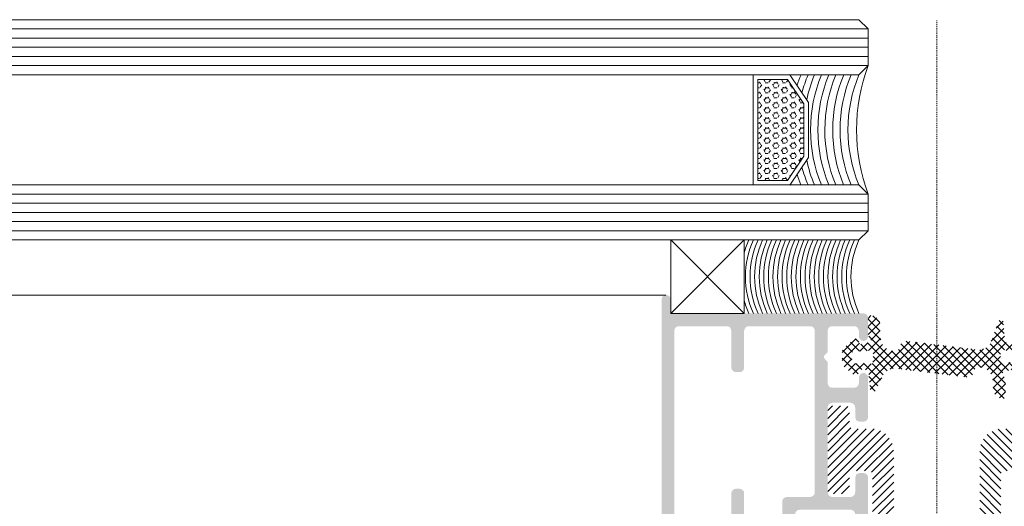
# Model space of a CAD drawing. Header units: millimetres. Extents: x -158258 to 126254, y -16359 to 60195.
# Tile 122 of 173: x -140264 to -140157, y 20926 to 20979. Entities that reach past the tile are written whole.
import ezdxf

# ---------------------------------------------------------------- set-up
doc = ezdxf.new("R2010")
doc.units = ezdxf.units.MM
doc.header["$LTSCALE"] = 0.1
doc.header["$MEASUREMENT"] = 0
doc.linetypes.add('CENTER', pattern=[2, 1.25, -0.25, 0.25, -0.25])
for name, color, linetype, lineweight in [('2_Centerline', 1, 'CENTER', 15), ('3_Hatch', 8, 'Continuous', 0), ('4. Glass', 140, 'Continuous', 15)]:
    doc.layers.add(name, color=color, linetype=linetype, lineweight=lineweight)
pattern_1 = [(45, (-26191.75418318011, -14950.54475466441), (-0.4419417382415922, 0.4419417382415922), []), (135, (-26191.75418318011, -14950.54475466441), (-0.4419417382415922, -0.4419417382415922), [])]

# ---------------------------------------------------------------- blocks, each defined once
blk = doc.blocks.new('A$C23054C9A')
at = {"layer": '3_Hatch'}
h = blk.add_hatch(color=256, dxfattribs=at)
h.dxf.hatch_style = 1
h.paths.add_polyline_path([(10.36235835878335, 60.5273725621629), (10.36235835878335, 25.99274578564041), (10.32502586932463, 25.82786062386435), (10.21613944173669, 25.645346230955), (10.03258803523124, 25.53542278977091), (9.850073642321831, 25.51675654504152), (4.654635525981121, 25.51675654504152), (4.453454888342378, 25.53542278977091), (4.289606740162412, 25.645346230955), (4.197312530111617, 25.82786062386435), (4.16101705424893, 25.99274578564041), (4.16101705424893, 60.5273725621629), (4.197312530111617, 60.71092396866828), (4.289606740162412, 60.87477211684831), (4.453454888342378, 60.98469555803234), (4.654635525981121, 61.02202804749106), (9.850073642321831, 61.02202804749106), (10.03258803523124, 60.98469555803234), (10.21613944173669, 60.87477211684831), (10.32502586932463, 60.71092396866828)], flags=16)
h.paths.add_polyline_path([(4.16101705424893, 5.890237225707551), (4.106055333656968, 6.091417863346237), (3.996131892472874, 6.256303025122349), (3.84991297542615, 6.366226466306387), (3.648732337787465, 6.402521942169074), (3.246371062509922, 6.402521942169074), (3.063856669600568, 6.366226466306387), (2.898971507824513, 6.256303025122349), (2.789048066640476, 6.091417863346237), (2.752752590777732, 5.890237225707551), (2.752752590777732, 1.902919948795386), (2.69779087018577, 1.701739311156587), (2.587867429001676, 1.536854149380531), (2.441648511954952, 1.426930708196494), (2.240467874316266, 1.408264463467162), (-4.454491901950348, 1.408264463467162), (-4.637006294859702, 1.426930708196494), (-4.801891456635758, 1.536854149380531), (-4.911814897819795, 1.701739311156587), (-4.948110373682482, 1.902919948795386), (-4.948110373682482, 19.49896664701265), (-4.911814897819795, 19.70014728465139), (-4.801891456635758, 19.84636620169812), (-4.637006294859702, 19.95628964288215), (-4.454491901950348, 20.01125136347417), (-1.893068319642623, 20.01125136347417), (-1.710553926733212, 20.04754683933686), (-1.545668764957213, 20.15747028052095), (-1.435745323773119, 20.32235544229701), (-1.399449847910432, 20.50486983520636), (-1.399449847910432, 23.59620736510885), (-1.380783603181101, 23.7973880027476), (-1.271897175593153, 23.96227316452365), (-1.088345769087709, 24.07219660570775), (-0.88716513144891, 24.10849208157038), (2.240467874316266, 24.10849208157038), (2.441648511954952, 24.07219660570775), (2.587867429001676, 23.96227316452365), (2.69779087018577, 23.7973880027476), (2.752752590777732, 23.59620736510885), (2.752752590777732, 19.60889008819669), (2.789048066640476, 19.40770945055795), (2.898971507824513, 19.26149053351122), (3.063856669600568, 19.15156709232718), (3.246371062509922, 19.11527161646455), (3.648732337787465, 19.11527161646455), (3.84991297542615, 19.15156709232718), (3.996131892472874, 19.26149053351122), (4.106055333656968, 19.40770945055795), (4.16101705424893, 19.60889008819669), (4.16101705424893, 23.59620736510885), (4.197312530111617, 23.7973880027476), (4.289606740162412, 23.96227316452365), (4.453454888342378, 24.07219660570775), (4.654635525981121, 24.10849208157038), (9.850073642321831, 24.10849208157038), (10.03258803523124, 24.07219660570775), (10.21613944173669, 23.96227316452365), (10.32502586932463, 23.7973880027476), (10.36235835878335, 23.59620736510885), (10.36235835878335, 1.902919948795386), (10.32502586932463, 1.701739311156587), (10.21613944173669, 1.536854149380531), (10.03258803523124, 1.426930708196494), (9.850073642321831, 1.408264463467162), (4.654635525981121, 1.408264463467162), (4.453454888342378, 1.426930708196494), (4.289606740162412, 1.536854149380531), (4.197312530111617, 1.701739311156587), (4.16101705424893, 1.902919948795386)], flags=16)
h.paths.add_polyline_path([(-6.045270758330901, 4.536934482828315), (-6.35637483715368, 4.225830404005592), (-6.35637483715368, 1.902919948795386), (-6.3937073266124, 1.701739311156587), (-6.502593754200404, 1.536854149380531), (-6.667478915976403, 1.426930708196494), (-6.868659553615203, 1.408264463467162), (-9.246531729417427, 1.408264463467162), (-9.447712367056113, 1.426930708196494), (-9.593931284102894, 1.536854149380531), (-9.70385472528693, 1.701739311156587), (-9.75881644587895, 1.902919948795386), (-9.75881644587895, 2.506461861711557), (-9.795111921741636, 2.688976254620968), (-9.905035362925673, 2.853861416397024), (-10.06992052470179, 2.963784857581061), (-10.25243491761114, 3.000080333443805), (-10.45361555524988, 2.963784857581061), (-10.61850071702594, 2.853861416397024), (-10.72842415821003, 2.688976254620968), (-10.76471963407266, 2.506461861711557), (-10.76471963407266, 0.493618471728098), (-10.72842415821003, 0.3111040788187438), (-10.61850071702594, 0.1462189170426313), (-10.45361555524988, 0.03629547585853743), (-10.25243491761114, -4.035882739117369e-12), (10.25243491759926, -4.035882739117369e-12), (10.453615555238, -0.05496172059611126), (10.59983447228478, -0.1648851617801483), (10.70975791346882, -0.3111040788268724), (10.76471963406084, -0.512284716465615), (10.76471963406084, -1.518187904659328), (10.80101510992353, -1.700702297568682), (10.89227230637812, -1.865587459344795), (11.05715746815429, -1.975510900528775), (11.25833810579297, -1.99314013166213), (11.44085249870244, -1.975510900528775), (11.6057376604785, -1.865587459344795), (11.71566110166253, -1.700702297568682), (11.75195657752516, -1.518187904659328), (11.75195657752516, 61.91800779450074), (11.71566110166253, 62.11918843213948), (11.6057376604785, 62.28407359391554), (11.44085249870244, 62.39296002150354), (11.25833810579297, 62.41162626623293), (-1.746849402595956, 62.41162626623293), (-1.948030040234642, 62.39296002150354), (-2.094248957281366, 62.28407359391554), (-2.20417239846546, 62.11918843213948), (-2.259134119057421, 61.91800779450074), (-2.259134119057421, 61.5156465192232), (-2.20417239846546, 61.3507613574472), (-2.094248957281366, 61.16824696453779), (-1.948030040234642, 61.05832352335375), (-1.746849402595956, 61.02202804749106), (2.240467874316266, 61.02202804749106), (2.441648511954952, 60.98469555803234), (2.587867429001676, 60.87477211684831), (2.69779087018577, 60.71092396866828), (2.752752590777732, 60.5273725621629), (2.752752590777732, 25.99274578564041), (2.69779087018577, 25.82786062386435), (2.587867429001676, 25.645346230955), (2.441648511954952, 25.53542278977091), (2.240467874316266, 25.51675654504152), (-3.832283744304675, 25.51675654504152), (-3.997168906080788, 25.48046106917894), (-4.088426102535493, 25.42549934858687), (-4.179683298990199, 25.37053762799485), (-4.23464501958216, 25.29794667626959), (-4.289606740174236, 25.22431871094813), (-4.308272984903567, 25.13306151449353), (-4.325902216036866, 25.05943354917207), (-4.325902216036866, 24.96817635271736), (-4.308272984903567, 24.87691915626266), (-4.289606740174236, 24.78566195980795), (-4.23464501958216, 24.7120339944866), (-4.179683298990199, 24.63944304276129), (-4.088426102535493, 24.58448132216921), (-3.997168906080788, 24.54818584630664), (-3.88724546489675, 24.51085335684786), (-3.302369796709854, 24.51085335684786), (-3.101189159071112, 24.4558916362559), (-2.953933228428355, 24.34700520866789), (-2.84504680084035, 24.19974927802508), (-2.807714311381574, 23.99856864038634), (-2.807714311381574, 21.9141713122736), (-2.84504680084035, 21.71299067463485), (-2.953933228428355, 21.5481055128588), (-3.101189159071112, 21.43818207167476), (-3.302369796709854, 21.40188659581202), (-8.86283669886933, 21.40188659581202), (-9.045351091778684, 21.43818207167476), (-9.21023625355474, 21.5481055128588), (-9.320159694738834, 21.71299067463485), (-9.356455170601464, 21.9141713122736), (-9.356455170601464, 23.99856864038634), (-9.320159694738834, 24.19974927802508), (-9.21023625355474, 24.34700520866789), (-9.045351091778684, 24.4558916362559), (-8.86283669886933, 24.51085335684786), (-8.331885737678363, 24.51085335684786), (-8.130705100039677, 24.54818584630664), (-7.984486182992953, 24.65707227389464), (-7.874562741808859, 24.80432820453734), (-7.819601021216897, 25.00550884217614), (-7.874562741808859, 25.20668947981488), (-7.984486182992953, 25.35290839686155), (-8.130705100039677, 25.46283183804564), (-8.331885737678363, 25.51675654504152), (-10.25243491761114, 25.51675654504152), (-10.45361555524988, 25.46283183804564), (-10.61850071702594, 25.35290839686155), (-10.72842415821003, 25.20668947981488), (-10.76471963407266, 25.00550884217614), (-10.76471963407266, 17.9081877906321), (-10.72842415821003, 17.70700715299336), (-10.61850071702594, 17.54212199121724), (-10.45361555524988, 17.43219855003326), (-10.25243491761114, 17.39590307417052), (-9.868739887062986, 17.39590307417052), (-9.667559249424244, 17.43219855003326), (-9.48504485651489, 17.54212199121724), (-9.41141689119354, 17.70700715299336), (-9.356455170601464, 17.9081877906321), (-9.356455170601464, 19.49896664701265), (-9.320159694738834, 19.70014728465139), (-9.21023625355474, 19.84636620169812), (-9.045351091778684, 19.95628964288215), (-8.86283669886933, 20.01125136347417), (-6.868659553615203, 20.01125136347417), (-6.667478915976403, 19.95628964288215), (-6.502593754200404, 19.84636620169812), (-6.3937073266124, 19.70014728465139), (-6.35637483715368, 19.49896664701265), (-6.35637483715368, 10.24362030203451), (-6.3937073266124, 10.06110590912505), (-6.502593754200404, 9.896220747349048), (-6.667478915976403, 9.786297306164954), (-6.868659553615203, 9.731335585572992), (-8.86283669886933, 9.731335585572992), (-9.045351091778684, 9.786297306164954), (-9.21023625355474, 9.896220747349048), (-9.320159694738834, 10.06110590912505), (-9.356455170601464, 10.24362030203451), (-9.356455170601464, 11.30448521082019), (-9.41141689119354, 11.4869996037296), (-9.48504485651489, 11.65188476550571), (-9.667559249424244, 11.76180820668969), (-9.868739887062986, 11.79810368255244), (-10.25243491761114, 11.79810368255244), (-10.45361555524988, 11.76180820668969), (-10.61850071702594, 11.65188476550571), (-10.72842415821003, 11.4869996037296), (-10.76471963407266, 11.30448521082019), (-10.76471963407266, 6.987397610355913), (-10.74709040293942, 6.859844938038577), (-10.70975791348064, 6.768587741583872), (-10.65479619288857, 6.694959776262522), (-10.59983447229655, 6.639998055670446), (-10.54590976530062, 6.585036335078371), (-10.47228179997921, 6.548740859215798), (-10.39865383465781, 6.512445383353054), (-10.32606288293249, 6.493779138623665), (-10.25243491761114, 6.493779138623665), (-10.16117772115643, 6.493779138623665), (-10.08858676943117, 6.530074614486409), (-10.01495880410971, 6.567407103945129), (-9.941330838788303, 6.603702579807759), (-9.887406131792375, 6.676293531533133), (-9.8324444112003, 6.74992149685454), (-9.75881644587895, 6.987397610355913), (-9.75881644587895, 7.590939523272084), (-9.70385472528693, 7.792120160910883), (-9.593931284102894, 7.957005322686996), (-9.447712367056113, 8.066928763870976), (-9.246531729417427, 8.085595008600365), (-6.868659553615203, 8.085595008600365), (-6.667478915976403, 8.066928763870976), (-6.502593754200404, 7.957005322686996), (-6.3937073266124, 7.792120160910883), (-6.35637483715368, 7.590939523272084), (-6.35637483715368, 5.268029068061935), (-6.045270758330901, 4.956924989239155), (-5.954013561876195, 4.829372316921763), (-5.954013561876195, 4.664487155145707)])
blk = doc.blocks.new('A$C096C0FB7')
at = {"layer": '3_Hatch'}
h = blk.add_hatch(dxfattribs=at)
h.set_pattern_fill('ANSI31', color=256, scale=5)
h.set_pattern_definition([(45, (-26191.75418318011, -15010.31870583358), (-0.4419417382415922, 0.4419417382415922), [])])
h.paths.add_polyline_path([(9.477403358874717, -15.45374932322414), (9.495029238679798, -15.59994044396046), (9.495029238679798, -17.31898213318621), (9.513691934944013, -17.46517325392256), (9.60493178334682, -17.57507579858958), (9.733497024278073, -17.66631564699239), (9.897314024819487, -17.70364103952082), (11.48882728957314, -17.70364103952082), (11.65368110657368, -17.66631564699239), (11.7812095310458, -17.57507579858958), (11.87244937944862, -17.46517325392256), (11.89111207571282, -17.31898213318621), (11.89111207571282, -8.486342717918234), (11.87244937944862, -8.339114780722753), (11.7812095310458, -8.211586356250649), (11.65368110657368, -8.120346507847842), (11.48882728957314, -8.101683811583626), (9.897314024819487, -8.101683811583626), (9.733497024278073, -8.120346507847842), (9.60493178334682, -8.211586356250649), (9.513691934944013, -8.339114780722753), (9.495029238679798, -8.486342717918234), (9.495029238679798, -10.20538440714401), (9.477403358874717, -10.35157552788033), (9.385126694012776, -10.49776664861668), (9.257598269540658, -10.57034380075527), (9.111407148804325, -10.6076691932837), (7.392365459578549, -10.6076691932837), (7.246174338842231, -10.57034380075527), (7.099983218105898, -10.49776664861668), (7.026369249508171, -10.35157552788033), (6.990080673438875, -10.20538440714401), (6.990080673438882, 2.614851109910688), (6.971417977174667, 2.761042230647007), (6.880178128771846, 2.889607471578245), (6.751612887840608, 2.980847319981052), (6.605421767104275, 2.999510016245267), (-6.873192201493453, 2.999510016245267), (-7.019383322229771, 2.980847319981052), (-7.146911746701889, 2.889607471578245), (-7.22052571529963, 2.761042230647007), (-7.256814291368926, 2.614851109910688), (-7.256814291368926, 0.4209474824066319), (-7.22052571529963, 0.2560936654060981), (-7.146911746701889, 0.1275284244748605), (-7.019383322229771, 0.03628857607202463), (-6.873192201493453, 2.700062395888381e-12), (4.301615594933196, 2.700062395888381e-12), (4.447806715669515, -0.01866269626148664), (4.575335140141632, -0.1099025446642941), (4.667611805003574, -0.237430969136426), (4.685237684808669, -0.4022847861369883), (4.685237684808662, -12.71033297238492), (4.703900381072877, -12.83889821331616), (4.721526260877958, -13.09499187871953), (4.77647753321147, -13.33242284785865), (4.850091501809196, -13.56985381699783), (4.941331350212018, -13.78965890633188), (5.05123389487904, -14.00946399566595), (5.197425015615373, -14.19194369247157), (5.343616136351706, -14.39308608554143), (5.50846995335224, -14.55793990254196), (5.690949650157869, -14.70413102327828), (5.892092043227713, -14.8503221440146), (6.111897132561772, -14.96022468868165), (6.331702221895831, -15.05146453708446), (6.569133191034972, -15.12404168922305), (6.806564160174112, -15.17899296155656), (7.062657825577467, -15.19765565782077), (7.191223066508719, -15.19765565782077), (9.111407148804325, -15.19765565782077), (9.257598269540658, -15.23394423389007), (9.385126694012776, -15.3075582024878)])
blk = doc.blocks.new('*U1021')
at = {"layer": '3_Hatch'}
h = blk.add_hatch(dxfattribs=at)
h.set_pattern_fill('ANSI37', color=256, scale=5)
h.set_pattern_definition(pattern_1)
edge = h.paths.add_edge_path(flags=16)
edge.add_arc((-7.236980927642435, 37.18490400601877), 0.2999999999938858, 0, 101.9730626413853, ccw=False)
edge.add_line((-6.936980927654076, 37.18490400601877), (-6.936980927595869, 36.26657839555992))
edge.add_arc((-7.236980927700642, 36.26657839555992), 0.3000000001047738, -101.97306262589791, 0, ccw=False)
edge.add_line((-7.299216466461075, 35.97310482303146), (-7.721310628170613, 36.06261631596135))
edge.add_arc((-7.949507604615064, 34.98654655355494), 1.099999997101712, 78.02693728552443, 93.1355989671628)
edge.add_line((-8.009676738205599, 36.0848997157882), (-8.930490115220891, 36.03445643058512))
edge.add_arc((-8.946899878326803, 36.3340072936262), 0.2999999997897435, 180, 273.1355988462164, ccw=False)
edge.add_line((-9.246899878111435, 36.3340072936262), (-9.246899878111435, 37.11747510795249))
edge.add_arc((-8.946899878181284, 37.11747510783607), 0.2999999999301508, 86.86440119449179, 180, ccw=False)
edge.add_line((-8.930490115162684, 37.41702597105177), (-8.009676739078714, 37.3665826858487))
edge.add_arc((-7.949507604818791, 38.46493585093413), 1.099999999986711, 266.8644010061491, 281.973062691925)
edge.add_line((-7.721310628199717, 37.38886608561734), (-7.299216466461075, 37.47837757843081))
edge = h.paths.add_edge_path()
edge.add_line((-7.177560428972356, 41.25704088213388), (-7.482767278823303, 41.25704088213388))
edge.add_line((-7.482767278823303, 41.25704088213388), (-7.482767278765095, 39.16916736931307))
edge.add_line((-7.482767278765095, 39.16916736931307), (-7.234274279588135, 38.73253382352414))
edge.add_arc((-7.495007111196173, 38.58414787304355), 0.2999999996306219, -78.02693731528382, 29.644684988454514, ccw=False)
edge.add_line((-7.432771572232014, 38.29067430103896), (-8.14529825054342, 38.13957217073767))
edge.add_arc((-8.207533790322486, 38.43304574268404), 0.299999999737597, 210.0000000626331, 281.9730628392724, ccw=False)
edge.add_line((-8.467341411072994, 38.28304574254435), (-8.57255875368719, 38.54083311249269))
edge.add_arc((-8.85031379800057, 38.42746585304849), 0.3000000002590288, 22.20309899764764, 129.999999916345)
edge.add_line((-9.043150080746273, 38.65727918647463), (-10.01915615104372, 37.83831285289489))
edge.add_arc((-9.504926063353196, 37.22547729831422), 0.8000000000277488, 129.9999999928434, 179.9999999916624)
edge.add_line((-10.30492606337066, 37.22547729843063), (-10.30492606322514, 36.22600510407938))
edge.add_arc((-9.504926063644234, 36.22600510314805), 0.7999999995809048, 180, 230.0000000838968)
edge.add_line((-10.01915615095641, 35.61316954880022), (-9.04315008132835, 34.79420321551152))
edge.add_arc((-8.850313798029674, 35.0240165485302), 0.3000000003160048, 229.9999999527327, 337.7969010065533)
edge.add_line((-8.572558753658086, 34.910649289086), (-8.467341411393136, 35.23533125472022))
edge.add_arc((-8.04336896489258, 34.76301293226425), 0.6346945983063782, 13.380163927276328, 131.9124608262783, ccw=False)
edge.add_line((-7.425902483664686, 34.90988831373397), (-7.232120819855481, 32.80062317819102))
edge.add_arc((-7.016644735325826, 32.9642545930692), 0.2705645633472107, 217.2128471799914, 329.9223664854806)
edge.add_line((-6.782512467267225, 32.82865494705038), (-5.868519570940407, 35.21542902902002))
edge.add_arc((-4.5699919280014, 34.46454557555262), 1.500000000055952, 82.79567625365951, 149.9610264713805, ccw=False)
edge.add_line((-4.381879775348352, 35.95270343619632), (3.268620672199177, 35.00783613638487))
edge.add_arc((3.252632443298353, 35.90803398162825), 0.9003398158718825, 271.017511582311, 380.2869272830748)
edge.add_line((4.09712244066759, 36.22020128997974), (-4.902992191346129, 37.89147279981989))
edge.add_arc((-4.629132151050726, 39.3662611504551), 1.500000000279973, 180.5805176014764, 259.4803132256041, ccw=False)
edge.add_line((-6.12905515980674, 39.35106349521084), (-6.17891203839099, 40.30901579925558))
edge.add_arc((-7.177560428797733, 40.25704088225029), 0.9999999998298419, 2.979285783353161, 90.00000001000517)
h = blk.add_hatch(dxfattribs=at)
h.set_pattern_fill('ANSI37', color=256, scale=5)
h.set_pattern_definition(pattern_1)
edge = h.paths.add_edge_path(flags=16)
edge.add_arc((7.236980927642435, 36.30894600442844), 0.2999999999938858, 180.0000000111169, 281.9730626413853, ccw=False)
edge.add_line((6.936980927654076, 36.30894600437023), (6.936980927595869, 37.22727161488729))
edge.add_arc((7.236980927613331, 37.22727161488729), 0.3000000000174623, 78.02693735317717, 180, ccw=False)
edge.add_line((7.299216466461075, 37.52074518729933), (7.721310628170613, 37.43123369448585))
edge.add_arc((7.949507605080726, 38.50730345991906), 1.100000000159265, 258.0269372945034, 273.1355989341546)
edge.add_line((8.009676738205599, 37.4089502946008), (8.930490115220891, 37.45939357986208))
edge.add_arc((8.946899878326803, 37.159842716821), 0.2999999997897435, 0, 93.1355988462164, ccw=False)
edge.add_line((9.246899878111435, 37.159842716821), (9.246899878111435, 36.37637490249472))
edge.add_arc((8.946899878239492, 36.37637490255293), 0.2999999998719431, -93.1355988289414, 0, ccw=False)
edge.add_line((8.930490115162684, 36.07682403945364), (8.009676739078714, 36.12726732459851))
edge.add_arc((7.949507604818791, 35.02891415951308), 1.099999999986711, 86.86440100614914, 101.973062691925)
edge.add_line((7.721310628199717, 36.10498392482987), (7.299216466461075, 36.0154724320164))
edge = h.paths.add_edge_path()
edge.add_line((7.187342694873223, 32.23680912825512), (7.482767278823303, 32.23680912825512))
edge.add_line((7.482767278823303, 32.23680912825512), (7.482767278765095, 34.32468264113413))
edge.add_line((7.482767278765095, 34.32468264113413), (7.234274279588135, 34.76131618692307))
edge.add_arc((7.495007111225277, 34.90970213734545), 0.2999999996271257, 101.97306269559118, 209.6446849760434, ccw=False)
edge.add_line((7.432771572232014, 35.20317570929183), (8.14529825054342, 35.35427783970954))
edge.add_arc((8.207533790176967, 35.06080426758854), 0.2999999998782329, 30.000000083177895, 101.97306280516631, ccw=False)
edge.add_line((8.467341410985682, 35.21080426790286), (8.57255875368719, 34.95301689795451))
edge.add_arc((8.85031379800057, 35.06638415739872), 0.3000000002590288, 202.2030989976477, 309.999999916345)
edge.add_line((9.043150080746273, 34.83657082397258), (10.01915615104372, 35.65553715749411))
edge.add_arc((9.504926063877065, 36.26837271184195), 0.7999999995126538, 309.9999999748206, 360.0000000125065)
edge.add_line((10.30492606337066, 36.26837271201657), (10.30492606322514, 37.26784490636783))
edge.add_arc((9.504926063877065, 37.26784490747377), 0.7999999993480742, 0, 50.00000010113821)
edge.add_line((10.01915615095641, 37.8806804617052), (9.04315008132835, 38.69964679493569))
edge.add_arc((8.850313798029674, 38.46983346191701), 0.3000000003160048, 49.99999995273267, 157.7969010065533)
edge.add_line((8.572558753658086, 38.58320072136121), (8.467341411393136, 38.25851875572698))
edge.add_arc((8.04336896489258, 38.73083707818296), 0.6346945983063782, 193.3801639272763, 311.9124608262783, ccw=False)
edge.add_line((7.425902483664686, 38.58396169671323), (7.232120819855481, 40.69322683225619))
edge.add_arc((7.01664473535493, 40.5295954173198), 0.2705645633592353, 37.2128471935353, 149.9223664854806)
edge.add_line((6.782512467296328, 40.66519506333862), (5.868519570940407, 38.7465995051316))
edge.add_arc((4.569991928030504, 39.49748295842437), 1.499999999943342, 262.79567625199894, 329.9610264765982, ccw=False)
edge.add_line((4.381879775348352, 38.00932509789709), (-3.268620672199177, 38.95419239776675))
edge.add_arc((-3.252632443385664, 38.05399455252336), 0.900339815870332, 91.01751157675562, 200.2869272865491)
edge.add_line((-4.097122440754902, 37.74182724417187), (4.902992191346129, 36.07055573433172))
edge.add_arc((4.629132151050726, 34.59576738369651), 1.500000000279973, 0.5805176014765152, 79.4803132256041, ccw=False)
edge.add_line((6.12905515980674, 34.61096503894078), (6.188214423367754, 33.19506350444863))
edge.add_arc((7.187342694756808, 33.2368091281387), 0.9999999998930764, 182.3925433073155, 270.00000000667)
h = blk.add_hatch(dxfattribs=at)
h.set_pattern_fill('HEX', color=256, scale=0.1, style=0)
h.set_pattern_definition([(180, (-132730.5055020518, 434732.8898015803), (0, 0.5499260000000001), [0.3175, -0.635]), (59.99999999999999, (-132730.5055020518, 434732.8898015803), (0.4762498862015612, -0.2749629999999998), [0.3174999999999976, -0.6349999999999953]), (120, (-132730.8230020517, 434732.8898015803), (0.4762498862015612, 0.274963), [0.3174999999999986, -0.6349999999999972])])
h.paths.add_polyline_path([(19.52568758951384, 17.51163282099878), (16.28946674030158, 17.51163282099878), (14.47373739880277, 14.85699332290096), (14.47373739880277, 9.166272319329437), (16.28946674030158, 6.511632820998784), (19.52568758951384, 6.511632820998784)])
at = {"layer": '2_Centerline', "ltscale": 0.25}
blk.add_lwpolyline([(0, 230.7765712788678), (0, 0)], dxfattribs=at)
at = {"layer": '3_Hatch'}
blk.add_line((29.55627525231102, 30.00685215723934), (100, 30.00685215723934), dxfattribs=at)
at = {"layer": '3_Hatch', "color": 203}
for p, q in [((100, 22.99999530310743, 0.002344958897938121), (7.482767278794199, 22.99999526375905)), ((100, 21.99999530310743, 0.002344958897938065), (7.482767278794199, 21.99999526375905)), ((100, 20.99999530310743, 0.002344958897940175), (7.482767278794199, 20.99999526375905)), ((100, 19.99999530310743, 0.002344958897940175), (7.482767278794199, 19.99999526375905)), ((100, 18.99999530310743, 0.002344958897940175), (7.482767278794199, 18.99999526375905)), ((100, 5.000000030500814, 0.002344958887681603), (7.482767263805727, 4.999999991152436)), ((100, 4.000000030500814, 0.002344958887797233), (7.482767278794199, 3.999999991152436)), ((100, 3.000000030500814, 0.002344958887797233), (7.482767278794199, 2.999999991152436)), ((100, 2.000000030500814, 0.002344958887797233), (7.482767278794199, 1.999999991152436)), ((100, 1.000000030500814, 0.002344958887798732), (7.482767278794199, 0.9999999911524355))]:
    blk.add_line(p, q, dxfattribs=at)
at = {"layer": '3_Hatch', "elevation": 0.003052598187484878}
for points in [[(8.482767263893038, 23.99999527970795, 0.2184939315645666), (8.482767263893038, 31.99999526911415)], [(8.982767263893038, 23.99999527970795, 0.2184939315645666), (8.982767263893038, 31.99999526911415)], [(9.482767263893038, 23.99999527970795, 0.2184939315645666), (9.482767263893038, 31.99999526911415)], [(9.982767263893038, 23.99999527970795, 0.2184939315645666), (9.982767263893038, 31.99999526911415)], [(10.48276726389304, 23.99999527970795, 0.2184939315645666), (10.48276726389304, 31.99999526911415)], [(10.98276726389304, 23.99999527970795, 0.2184939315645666), (10.98276726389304, 31.99999526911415)], [(11.48276726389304, 23.99999527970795, 0.2184939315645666), (11.48276726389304, 31.99999526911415)], [(11.98276726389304, 23.99999527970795, 0.2184939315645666), (11.98276726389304, 31.99999526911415)], [(12.48276726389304, 23.99999527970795, 0.2184939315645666), (12.48276726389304, 31.99999526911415)], [(12.98276726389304, 23.99999527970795, 0.2184939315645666), (12.98276726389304, 31.99999526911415)], [(13.48276726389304, 23.99999527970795, 0.2184939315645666), (13.48276726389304, 31.99999526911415)], [(13.98276726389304, 23.99999527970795, 0.2184939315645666), (13.98276726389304, 31.99999526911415)], [(14.48276726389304, 23.99999527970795, 0.2184939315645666), (14.48276726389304, 31.99999526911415)], [(14.98276726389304, 23.99999527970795, 0.2184939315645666), (14.98276726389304, 31.99999526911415)], [(15.48276726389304, 23.99999527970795, 0.2184939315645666), (15.48276726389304, 31.99999526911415)], [(15.98276726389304, 23.99999527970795, 0.2184939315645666), (15.98276726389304, 31.99999526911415)], [(16.48276726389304, 23.99999527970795, 0.2184939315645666), (16.48276726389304, 31.99999526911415)], [(16.98276726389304, 23.99999527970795, 0.2184939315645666), (16.98276726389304, 31.99999526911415)], [(17.48276726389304, 23.99999527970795, 0.2184939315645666), (17.48276726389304, 31.99999526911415)], [(17.98276726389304, 23.99999527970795, 0.2184939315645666), (17.98276726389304, 31.99999526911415)], [(18.48276726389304, 23.99999527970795, 0.2184939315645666), (18.48276726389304, 31.99999526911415)], [(18.98276726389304, 23.99999527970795, 0.2184939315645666), (18.98276726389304, 31.99999526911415)], [(19.48276726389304, 23.99999527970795, 0.2184939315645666), (19.48276726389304, 31.99999526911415)], [(19.98276726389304, 23.99999527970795, 0.2184939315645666), (19.98276726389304, 31.99999526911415)], [(21.01220654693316, 30.54752144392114, 0.04036460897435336), (20.48276726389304, 31.99999526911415)], [(20.48276726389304, 23.99999527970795, 0.04036460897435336), (21.01220654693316, 25.45246910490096, 0.04036460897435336)]]:
    blk.add_lwpolyline(points, format="xyb", dxfattribs=at)
at = {"layer": '3_Hatch'}
for points in [[(29.01220654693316, 31.99999526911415), (21.01220654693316, 31.99999526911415), (21.01220654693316, 23.99999526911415), (29.01220654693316, 23.99999526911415)], [(29.01220654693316, 31.99999526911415), (21.01220654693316, 23.99999526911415), (21.01220654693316, 31.99999526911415), (29.01220654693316, 23.99999526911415)]]:
    blk.add_lwpolyline(points, close=True, dxfattribs=at)
at = {"layer": '3_Hatch', "elevation": 0.02015447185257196}
for points in [[(16.02568758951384, 18.01163282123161), (13.97373739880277, 15.01163282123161), (13.97373739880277, 9.011632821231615), (16.02568758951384, 6.011632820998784)], [(20.02568758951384, 6.011632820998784), (20.02568758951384, 18.01163282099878)]]:
    blk.add_lwpolyline(points, dxfattribs=at)
blk.add_lwpolyline([(16.28946674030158, 6.511632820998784), (19.52568758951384, 6.511632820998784), (19.52568758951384, 17.51163282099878), (16.28946674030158, 17.51163282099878), (14.47373739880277, 14.85699332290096), (14.47373739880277, 9.166272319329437)], close=True, dxfattribs=at)
at = {"layer": '3_Hatch'}
for centre, radius, start, end in [((-11.32833545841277, 11.99999763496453, 0.026259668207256), 20.07131169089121, 339.5887325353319, 20.41126746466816), ((-5.923012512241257, 11.99999762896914, 0.003052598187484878), 15.60533442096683, 337.3883048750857, 22.56542656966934), ((-5.066223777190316, 12.01163282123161, 0.02015447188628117), 15.60533442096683, 337.3883048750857, 22.56542656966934), ((-4.259979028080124, 12.01163282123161, 0.02015447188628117), 15.60533442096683, 337.3883048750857, 22.56542656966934), ((-3.403327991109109, 12.01163282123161, 0.02015447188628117), 15.60533442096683, 337.3883048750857, 22.56542656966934), ((-2.647233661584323, 12.01163282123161, 0.02015447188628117), 15.60533442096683, 337.3883048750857, 22.56542656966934), ((-1.840988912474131, 12.01163282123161, 0.02015447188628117), 15.60533442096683, 337.3883048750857, 22.56542656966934), ((-1.072101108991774, 12.01163282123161, 0.02015447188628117), 15.60533442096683, 12.21409082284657, 22.56542656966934), ((-0.3761361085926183, 12.01163282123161, 0.02015447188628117), 15.60533442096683, 15.05225667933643, 22.56542656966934), ((0.3927516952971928, 12.01163282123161, 0.02015447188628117), 15.60533442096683, 18.05407489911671, 22.56542656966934), ((-1.072101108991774, 12.01163282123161, 0.02015447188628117), 15.60533442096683, 337.3883048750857, 347.7859091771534), ((-0.3761361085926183, 12.01163282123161, 0.02015447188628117), 15.60533442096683, 337.3883048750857, 344.9477433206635), ((0.3927516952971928, 12.01163282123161, 0.02015447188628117), 15.60533442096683, 337.3883048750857, 341.9459251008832)]:
    blk.add_arc(centre, radius, start, end, dxfattribs=at)
at = {"layer": '4. Glass'}
for points in [[(100, 17.99999530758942), (8.482767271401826, 17.99999527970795), (7.482767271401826, 18.99999527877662), (7.482767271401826, 22.99999527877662), (8.48276724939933, 23.99999526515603), (100, 23.99999530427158)], [(100, 3.166496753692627e-08), (8.482767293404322, -7.450580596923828e-09)]]:
    blk.add_lwpolyline(points, dxfattribs=at)
at = {"layer": '4. Glass', "elevation": 0.003052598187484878}
blk.add_lwpolyline([(8.4827672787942, 7.101334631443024e-09), (7.482767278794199, 1.000000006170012), (7.482767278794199, 5.000000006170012), (8.482767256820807, 5.999999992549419), (100, 6.000000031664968)], dxfattribs=at)
at = {"layer": '3_Hatch'}
for name, p in [('A$C23054C9A', (18.24748691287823, 31.99999526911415)), ('A$C096C0FB7', (0, 59.77395116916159))]:
    blk.add_blockref(name, p, dxfattribs=at)
at = {"layer": '3_Hatch', "xscale": -1}
blk.add_blockref('A$C096C0FB7', (0, 59.77395116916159), dxfattribs=at)
blk = doc.blocks.new('*U1022')
at = {"layer": '3_Hatch'}
blk.add_line((-29.55627525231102, 30.00685215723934), (-1150.000000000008, 30.00685215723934), dxfattribs=at)
at = {"layer": '3_Hatch', "color": 203}
for p, q in [((-1150.000000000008, 22.99999530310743, 0.002344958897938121), (-7.482767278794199, 22.99999526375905)), ((-1150.000000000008, 21.99999530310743, 0.002344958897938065), (-7.482767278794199, 21.99999526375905)), ((-1150.000000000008, 20.99999530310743, 0.002344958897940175), (-7.482767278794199, 20.99999526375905)), ((-1150.000000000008, 19.99999530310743, 0.002344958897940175), (-7.482767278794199, 19.99999526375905)), ((-1150.000000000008, 18.99999530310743, 0.002344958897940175), (-7.482767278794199, 18.99999526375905)), ((-1150.000000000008, 5.000000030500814, 0.002344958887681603), (-7.482767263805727, 4.999999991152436)), ((-1150.000000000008, 4.000000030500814, 0.002344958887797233), (-7.482767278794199, 3.999999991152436)), ((-1150.000000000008, 3.000000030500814, 0.002344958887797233), (-7.482767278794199, 2.999999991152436)), ((-1150.000000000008, 2.000000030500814, 0.002344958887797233), (-7.482767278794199, 1.999999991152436)), ((-1150.000000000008, 1.000000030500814, 0.002344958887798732), (-7.482767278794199, 0.9999999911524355))]:
    blk.add_line(p, q, dxfattribs=at)
at = {"layer": '4. Glass'}
for points in [[(-1150.000000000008, 17.99999530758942), (-8.482767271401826, 17.99999527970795), (-7.482767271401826, 18.99999527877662), (-7.482767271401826, 22.99999527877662), (-8.48276724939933, 23.99999526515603), (-1150.000000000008, 23.99999530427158)], [(-1150.000000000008, 3.166496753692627e-08), (-8.4827672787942, 7.101334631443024e-09), (-7.482767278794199, 1.000000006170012), (-7.482767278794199, 5.000000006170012), (-8.482767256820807, 5.999999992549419), (-1150.000000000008, 6.000000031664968)]]:
    blk.add_lwpolyline(points, dxfattribs=at)

msp = doc.modelspace()

# ---------------------------------------------------------------- block references
at = {"layer": '3_Hatch', "transparency": 33554687, "rotation": 179.9999999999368}
for name, p in [('*U1022', (-141413.9469638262, 20978.95285302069)), ('*U1021', (-140163.9469638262, 20978.95285302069))]:
    msp.add_blockref(name, p, dxfattribs=at)

doc.saveas('drawing.dxf')
